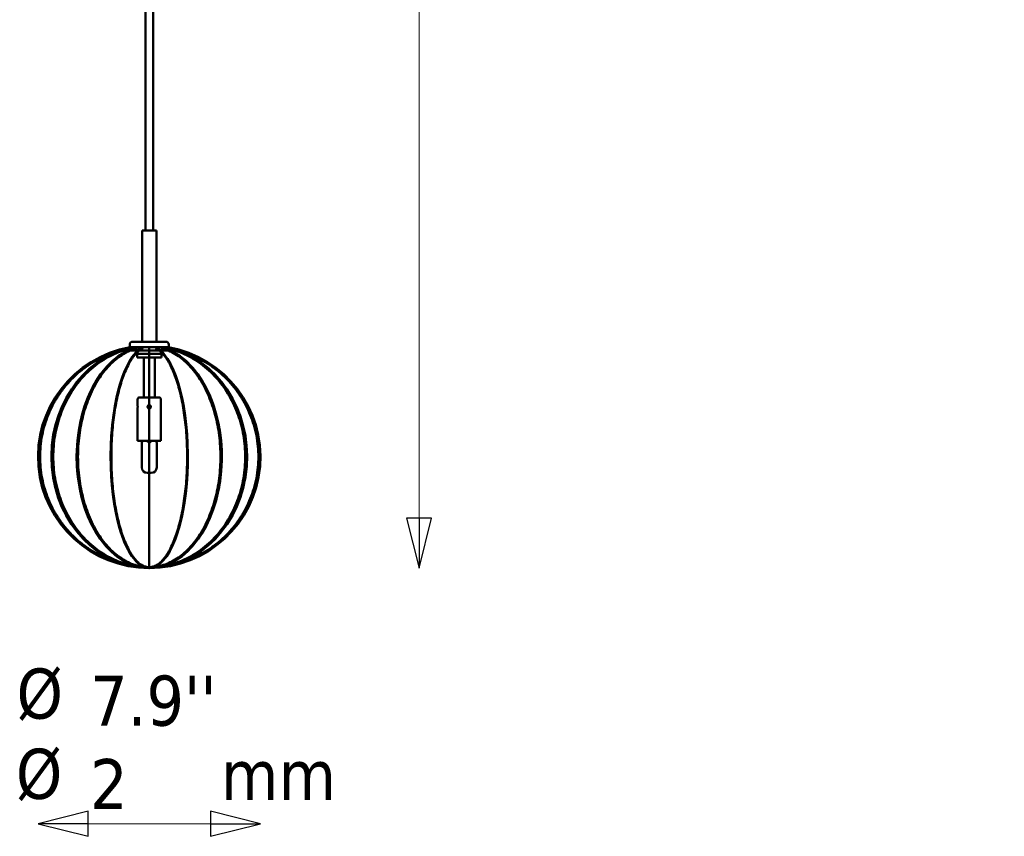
# Model space of a CAD drawing. Header units: millimetres. Extents: x 313 to 4591, y 679 to 5480.
# Tile 13 of 19: x 1557 to 2442, y 3411 to 4146. Entities that reach past the tile are written whole.
import ezdxf

# ---------------------------------------------------------------- set-up
doc = ezdxf.new("R2010")
doc.units = ezdxf.units.MM
doc.header["$LTSCALE"] = 15
for name, color, linetype, lineweight in [('Symbol (ISO)', 7, 'Continuous', 25), ('Widoczne (ISO)', 7, 'Continuous', 50), ('Wymiar (ISO)', 7, 'Continuous', 25)]:
    doc.layers.add(name, color=color, linetype=linetype, lineweight=lineweight)
doc.styles.add('Tekst notatki (ISO)', font='tahoma.ttf')
doc.dimstyles.new('Domyślne (ISO)', dxfattribs={"dimscale": 15, "dimtxt": 3, "dimasz": 3, "dimexe": 3.175, "dimexo": 0, "dimgap": 0.762, "dimtad": 1, "dimdec": 1, "dimlfac": 0.03937, "dimrnd": 1e-08, "dimzin": 0, "dimdsep": 46, "dimtxsty": 'Tekst notatki (ISO)', "dimblk": 'Filled-1', "dimcen": 0.09, "dimdle": 10, "dimclrd": 256, "dimclre": 256, "dimclrt": 256, "dimazin": 2, "dimtfac": 1, "dimtmove": 0, "dimatfit": 3, "dimfxl": 1, "dimtolj": 1, "dimlwd": 15, "dimlwe": 15, "dimarcsym": 0})

# ---------------------------------------------------------------- blocks, each defined once
blk = doc.blocks.new('Filled-1')
at = {"color": 0}
for p, q in [((0, 0), (-1, 0.25)), ((-1, 0.25), (-1, -0.25)), ((-1, 0), (0, 0)), ((-1, -0.25), (0, 0))]:
    blk.add_line(p, q, dxfattribs=at)
at = {"color": 0, "flags": 128}
blk.add_lwpolyline([(-1, -0.25), (0, 0), (-1, 0.25), (-1, -0.25)], dxfattribs=at)
at = {"color": 0}
blk.add_solid([(-1, -0.25), (0, 0), (-1, 0.25), (-1, -0.25)], dxfattribs=at)
blk = doc.blocks.new('*D8')
at = {"layer": 'Defpoints', "color": 0, "transparency": 16777216}
for p in [(1733.02, 5205.62), (1915.61, 5205.62), (1673.02, 3652.42)]:
    blk.add_point(p, dxfattribs=at)
at = {"layer": 'Wymiar (ISO)', "lineweight": 15, "transparency": 16777216}
blk.add_line((1915.61, 3697.42), (1915.61, 5160.62), dxfattribs=at)
at = {"layer": 'Wymiar (ISO)', "lineweight": 15, "transparency": 16777216, "xscale": 45, "yscale": 45, "zscale": 45}
for p, rotation in [((1915.61, 5205.62), 90), ((1915.61, 3652.42), 270)]:
    blk.add_blockref('Filled-1', p, dxfattribs=dict(at, rotation=rotation))
at = {"layer": 'Wymiar (ISO)', "lineweight": 18, "transparency": 16777216, "insert": (1706.37, 4460.02), "char_height": 45, "attachment_point": 1, "rotation": 90, "style": 'Tekst notatki (ISO)'}
blk.add_mtext("\\A1; ''\\fTahoma|b0|i0;{\\H45.0000;\\P}\\fTahoma|b0|i0;{\\H45.0000;14.2'' - 360 mm\\P}\\fTahoma|b0|i0;{\\H45.0000;132.3'' - 3360 mm\\P}", dxfattribs=at)
blk = doc.blocks.new('*D12')
at = {"layer": 'Defpoints', "color": 0, "transparency": 16777216}
for p in [(1573.02, 3752.42), (1773.02, 3752.42), (1773.02, 3422.42)]:
    blk.add_point(p, dxfattribs=at)
at = {"layer": 'Wymiar (ISO)', "lineweight": 15, "transparency": 16777216}
blk.add_line((1618.02, 3422.42), (1728.02, 3422.42), dxfattribs=at)
at = {"layer": 'Wymiar (ISO)', "lineweight": 15, "transparency": 16777216, "xscale": 45, "yscale": 45, "zscale": 45, "rotation": 180}
blk.add_blockref('Filled-1', (1573.02, 3422.42), dxfattribs=at)
at = {"layer": 'Wymiar (ISO)', "lineweight": 15, "transparency": 16777216, "xscale": 45, "yscale": 45, "zscale": 45}
blk.add_blockref('Filled-1', (1773.02, 3422.42), dxfattribs=at)
at = {"layer": 'Wymiar (ISO)', "lineweight": 18, "transparency": 16777216, "insert": (1619.89, 3555.69), "char_height": 45, "attachment_point": 1, "style": 'Tekst notatki (ISO)'}
blk.add_mtext("\\A1;7.9''\\P2", dxfattribs=at)

msp = doc.modelspace()

# ---------------------------------------------------------------- linework, layer by layer
at = {"layer": 'Widoczne (ISO)', "linetype": 'Continuous', "lineweight": 50}
for p, q in [((1669.52, 5155.92), (1669.52, 3955.92)), ((1676.52, 5155.92), (1676.52, 3955.92)), ((1679.52, 3955.92), (1666.52, 3955.92)), ((1666.52, 3955.92), (1666.52, 3855.92)), ((1679.52, 3955.92), (1679.52, 3855.92)), ((1655.52, 3853.42), (1655.52, 3850.92)), ((1655.52, 3850.92), (1690.52, 3850.92)), ((1655.77, 3850.92), (1655.81, 3850.92)), ((1656.52, 3850.92), (1656.52, 3847.92)), ((1657.8, 3850.92), (1657.93, 3850.92)), ((1658.02, 3855.92), (1688.02, 3855.92)), ((1661.68, 3850.92), (1661.87, 3850.92)), ((1666.92, 3850.92), (1667.15, 3850.92)), ((1672.9, 3850.92), (1673.15, 3850.92)), ((1673.02, 3652.42), (1673.02, 3850.92)), ((1678.89, 3850.92), (1679.12, 3850.92)), ((1684.17, 3850.92), (1684.37, 3850.92)), ((1688.11, 3850.92), (1688.24, 3850.92)), ((1689.52, 3850.92), (1689.52, 3847.92)), ((1690.23, 3850.92), (1690.28, 3850.92)), ((1690.52, 3853.42), (1690.52, 3850.92)), ((1656.52, 3847.92), (1689.52, 3847.92)), ((1661.64, 3847.92), (1661.64, 3844.23)), ((1661.64, 3844.23), (1662.02, 3844.23)), ((1661.95, 3843.92), (1661.64, 3844.23)), ((1662.02, 3843.92), (1661.95, 3843.92)), ((1662.02, 3846.14), (1662.02, 3844.92)), ((1662.02, 3844.92), (1684.02, 3844.92)), ((1662.02, 3844.92), (1662.02, 3841.69)), ((1662.52, 3847.92), (1662.52, 3845.15)), ((1662.52, 3847.92), (1683.52, 3847.92)), ((1673.02, 3653.22), (1673.02, 3850.26)), ((1683.52, 3847.92), (1683.52, 3845.15)), ((1684.02, 3844.92), (1684.02, 3846.18)), ((1684.02, 3841.69), (1684.02, 3844.92)), ((1662.02, 3841.69), (1684.02, 3841.69)), ((1668.02, 3841.69), (1668.02, 3805.92)), ((1678.02, 3841.69), (1678.02, 3805.92)), ((1662.52, 3798.92), (1662.52, 3803.92)), ((1664.52, 3805.92), (1681.52, 3805.92)), ((1673.02, 3798.92), (1673.02, 3795.92)), ((1673.02, 3795.92), (1673.02, 3798.92)), ((1683.52, 3798.92), (1683.52, 3803.92)), ((1662.52, 3766.92), (1662.52, 3795.92)), ((1683.52, 3766.92), (1683.52, 3795.92)), ((1662.52, 3766.92), (1683.52, 3766.92)), ((1666.27, 3742.92), (1666.27, 3764.92)), ((1671.02, 3766.92), (1671.02, 3766.88)), ((1675.02, 3766.88), (1675.02, 3766.92)), ((1679.77, 3742.92), (1679.77, 3764.92)), ((1674.77, 3737.92), (1671.27, 3737.92)), ((1673.02, 3737.92), (1673.02, 3652.42)), ((1673.02, 3653.22), (1673.02, 3737.92))]:
    msp.add_line(p, q, dxfattribs=at)
for centre, radius, start, end in [((1673.02, 3752.42), 100, 99.93637, 270), ((1673.02, 3752.42), 100, 99.92398, 270), ((1658.02, 3853.42), 2.5, 90, 180), ((1673.02, 3752.42), 100, 270, 80.06363), ((1673.02, 3752.42), 100, 270, 80.07602), ((1688.02, 3853.42), 2.5, 0, 90), ((1673.02, 3752.42), 99.2, 99.57406, 270), ((1673.02, 3752.42), 99.2, 270, 80.42594), ((1673.02, 3771.99), 75, 81.5662, 81.95215), ((1664.52, 3803.92), 2, 90, 180), ((1681.52, 3803.92), 2, 0, 90), ((1668.27, 3764.92), 2, 90, 180), ((1677.77, 3764.92), 2, 0, 90), ((1671.27, 3742.92), 5, 180, 270), ((1674.77, 3742.92), 5, 270, 0)]:
    msp.add_arc(centre, radius, start, end, dxfattribs=at)
for ratio, start_param, end_param in [(0.879385, 3.314799, 6.283185), (0.652704, 3.314799, 6.283185), (0.347296, 3.314799, 6.283185), (0.879385, 0, 2.968387), (0.652704, 0, 2.968387), (0.347296, 0, 2.968387), (0.879385, 3.330342, 6.283185), (0.652704, 3.39716, 6.283185), (0.347296, 3.475344, 6.283185), (0.879385, 0, 2.952843), (0.652704, 0, 2.886025), (0.347296, 0, 2.834451)]:
    msp.add_ellipse((1673.02, 3752.42), major_axis=(0, -100), ratio=ratio, start_param=start_param, end_param=end_param, dxfattribs=at)
for points in [[(1655.79, 3850.92), (1655.78, 3850.92), (1655.77, 3850.92), (1655.77, 3850.92)], [(1655.81, 3850.92), (1655.8, 3850.92), (1655.79, 3850.92), (1655.79, 3850.92)], [(1657.87, 3850.92), (1657.84, 3850.92), (1657.82, 3850.92), (1657.8, 3850.92)], [(1657.93, 3850.92), (1657.91, 3850.92), (1657.89, 3850.92), (1657.87, 3850.92)], [(1661.77, 3850.92), (1661.74, 3850.92), (1661.71, 3850.92), (1661.68, 3850.92)], [(1661.87, 3850.92), (1661.84, 3850.92), (1661.8, 3850.92), (1661.77, 3850.92)], [(1667.04, 3850.92), (1667, 3850.92), (1666.96, 3850.92), (1666.92, 3850.92)], [(1667.15, 3850.92), (1667.11, 3850.92), (1667.07, 3850.92), (1667.04, 3850.92)], [(1673.02, 3850.92), (1672.98, 3850.92), (1672.94, 3850.92), (1672.9, 3850.92)], [(1673.15, 3850.92), (1673.1, 3850.92), (1673.06, 3850.92), (1673.02, 3850.92)], [(1679.01, 3850.92), (1678.97, 3850.92), (1678.93, 3850.92), (1678.89, 3850.92)], [(1679.12, 3850.92), (1679.08, 3850.92), (1679.05, 3850.92), (1679.01, 3850.92)], [(1684.27, 3850.92), (1684.24, 3850.92), (1684.21, 3850.92), (1684.17, 3850.92)], [(1684.37, 3850.92), (1684.33, 3850.92), (1684.3, 3850.92), (1684.27, 3850.92)], [(1688.18, 3850.92), (1688.16, 3850.92), (1688.13, 3850.92), (1688.11, 3850.92)], [(1688.24, 3850.92), (1688.22, 3850.92), (1688.2, 3850.92), (1688.18, 3850.92)], [(1690.26, 3850.92), (1690.25, 3850.92), (1690.24, 3850.92), (1690.23, 3850.92)], [(1690.28, 3850.92), (1690.27, 3850.92), (1690.26, 3850.92), (1690.26, 3850.92)]]:
    msp.add_open_spline(points, degree=3, dxfattribs=at)
for points, knots in [([(1673.02, 3653.22), (1669.96, 3653.22), (1666.75, 3653.36), (1660.24, 3654), (1656.93, 3654.5), (1650.39, 3655.83), (1647.15, 3656.67), (1640.89, 3658.62), (1637.88, 3659.74), (1632.25, 3662.13), (1629.38, 3663.51), (1623.65, 3666.62), (1620.81, 3668.35), (1615.32, 3672.11), (1612.66, 3674.13), (1607.67, 3678.34), (1605.33, 3680.52), (1601.07, 3684.88), (1598.96, 3687.25), (1594.89, 3692.29), (1592.94, 3694.97), (1589.32, 3700.51), (1587.65, 3703.38), (1584.65, 3709.15), (1583.32, 3712.04), (1581.05, 3717.67), (1579.99, 3720.65), (1578.14, 3726.84), (1577.35, 3730.04), (1576.09, 3736.52), (1575.62, 3739.79), (1575.02, 3746.23), (1574.88, 3749.39), (1574.88, 3752.42), (1574.88, 3755.45), (1575.02, 3758.61), (1575.62, 3765.05), (1576.09, 3768.32), (1577.35, 3774.8), (1578.14, 3778.01), (1579.99, 3784.19), (1581.05, 3787.18), (1583.32, 3792.8), (1584.65, 3795.7), (1587.65, 3801.46), (1589.32, 3804.33), (1592.94, 3809.87), (1594.89, 3812.55), (1598.96, 3817.6), (1601.07, 3819.96), (1605.33, 3824.32), (1607.67, 3826.51), (1612.66, 3830.71), (1615.32, 3832.74), (1620.81, 3836.49), (1623.65, 3838.22), (1629.38, 3841.34), (1632.25, 3842.71), (1637.88, 3845.1), (1640.89, 3846.22), (1647.15, 3848.17), (1650.39, 3849.01), (1654.7, 3849.89), (1655.73, 3850.08), (1656.77, 3850.26)], [-14.725319, -14.725319, -14.725319, -14.725319, -13.792475, -13.792475, -12.85963, -12.85963, -11.926786, -11.926786, -10.993941, -10.993941, -10.068646, -10.068646, -9.143351, -9.143351, -8.218056, -8.218056, -7.292761, -7.292761, -6.37752, -6.37752, -5.462279, -5.462279, -4.547038, -4.547038, -3.631797, -3.631797, -2.723848, -2.723848, -1.815899, -1.815899, -0.907949, -0.907949, 0, 0, 0, 0.907949, 0.907949, 1.815899, 1.815899, 2.723848, 2.723848, 3.631797, 3.631797, 4.547038, 4.547038, 5.462279, 5.462279, 6.37752, 6.37752, 7.292761, 7.292761, 8.218056, 8.218056, 9.143351, 9.143351, 10.068646, 10.068646, 10.993941, 10.993941, 11.926786, 11.926786, 12.85963, 12.85963, 13.154361, 13.154361, 13.154361, 13.154361]), ([(1673.02, 3653.22), (1669.96, 3653.22), (1666.75, 3653.36), (1660.24, 3654), (1656.93, 3654.5), (1650.39, 3655.83), (1647.15, 3656.67), (1640.89, 3658.62), (1637.88, 3659.74), (1632.25, 3662.13), (1629.38, 3663.51), (1623.65, 3666.62), (1620.81, 3668.35), (1615.32, 3672.11), (1612.66, 3674.13), (1607.67, 3678.34), (1605.33, 3680.52), (1601.07, 3684.88), (1598.96, 3687.25), (1594.89, 3692.29), (1592.94, 3694.97), (1589.32, 3700.51), (1587.65, 3703.38), (1584.65, 3709.15), (1583.32, 3712.04), (1581.05, 3717.67), (1579.99, 3720.65), (1578.14, 3726.84), (1577.35, 3730.04), (1576.09, 3736.52), (1575.62, 3739.79), (1575.02, 3746.23), (1574.88, 3749.39), (1574.88, 3752.42), (1574.88, 3755.45), (1575.02, 3758.61), (1575.62, 3765.05), (1576.09, 3768.32), (1577.35, 3774.8), (1578.14, 3778.01), (1579.99, 3784.19), (1581.05, 3787.18), (1583.32, 3792.8), (1584.65, 3795.7), (1587.65, 3801.46), (1589.32, 3804.33), (1592.94, 3809.87), (1594.89, 3812.55), (1598.96, 3817.6), (1601.07, 3819.96), (1605.33, 3824.32), (1607.67, 3826.51), (1612.66, 3830.71), (1615.32, 3832.74), (1620.81, 3836.49), (1623.65, 3838.22), (1629.38, 3841.34), (1632.25, 3842.71), (1637.88, 3845.1), (1640.89, 3846.22), (1647.15, 3848.17), (1650.39, 3849.01), (1654.61, 3849.87), (1655.57, 3850.05), (1656.52, 3850.21)], [-14.725319, -14.725319, -14.725319, -14.725319, -13.792475, -13.792475, -12.85963, -12.85963, -11.926786, -11.926786, -10.993941, -10.993941, -10.068646, -10.068646, -9.143351, -9.143351, -8.218056, -8.218056, -7.292761, -7.292761, -6.37752, -6.37752, -5.462279, -5.462279, -4.547038, -4.547038, -3.631797, -3.631797, -2.723848, -2.723848, -1.815899, -1.815899, -0.907949, -0.907949, 0, 0, 0, 0.907949, 0.907949, 1.815899, 1.815899, 2.723848, 2.723848, 3.631797, 3.631797, 4.547038, 4.547038, 5.462279, 5.462279, 6.37752, 6.37752, 7.292761, 7.292761, 8.218056, 8.218056, 9.143351, 9.143351, 10.068646, 10.068646, 10.993941, 10.993941, 11.926786, 11.926786, 12.85963, 12.85963, 13.130644, 13.130644, 13.130644, 13.130644]), ([(1673.02, 3653.22), (1670.33, 3653.22), (1667.51, 3653.36), (1661.78, 3654), (1658.87, 3654.5), (1653.12, 3655.83), (1650.27, 3656.67), (1644.77, 3658.62), (1642.12, 3659.74), (1637.17, 3662.13), (1634.64, 3663.51), (1629.61, 3666.62), (1627.11, 3668.35), (1622.28, 3672.11), (1619.94, 3674.13), (1615.55, 3678.34), (1613.49, 3680.52), (1609.75, 3684.88), (1607.89, 3687.25), (1604.32, 3692.29), (1602.6, 3694.97), (1599.42, 3700.51), (1597.94, 3703.38), (1595.31, 3709.15), (1594.14, 3712.04), (1592.14, 3717.67), (1591.21, 3720.65), (1589.59, 3726.84), (1588.89, 3730.04), (1587.78, 3736.52), (1587.37, 3739.79), (1586.84, 3746.23), (1586.72, 3749.39), (1586.72, 3752.42), (1586.72, 3755.45), (1586.84, 3758.61), (1587.37, 3765.05), (1587.78, 3768.32), (1588.89, 3774.8), (1589.59, 3778.01), (1591.21, 3784.19), (1592.14, 3787.18), (1594.14, 3792.8), (1595.31, 3795.7), (1597.94, 3801.46), (1599.42, 3804.33), (1602.6, 3809.87), (1604.32, 3812.55), (1607.89, 3817.6), (1609.75, 3819.96), (1613.49, 3824.32), (1615.55, 3826.51), (1619.94, 3830.71), (1622.28, 3832.74), (1627.11, 3836.49), (1629.61, 3838.22), (1634.64, 3841.34), (1637.17, 3842.71), (1642.12, 3845.1), (1644.77, 3846.22), (1650.27, 3848.17), (1653.12, 3849.01), (1656.91, 3849.89), (1657.82, 3850.08), (1658.73, 3850.26)], [-14.725319, -14.725319, -14.725319, -14.725319, -13.792475, -13.792475, -12.85963, -12.85963, -11.926786, -11.926786, -10.993941, -10.993941, -10.068646, -10.068646, -9.143351, -9.143351, -8.218056, -8.218056, -7.292761, -7.292761, -6.37752, -6.37752, -5.462279, -5.462279, -4.547038, -4.547038, -3.631797, -3.631797, -2.723848, -2.723848, -1.815899, -1.815899, -0.907949, -0.907949, 0, 0, 0, 0.907949, 0.907949, 1.815899, 1.815899, 2.723848, 2.723848, 3.631797, 3.631797, 4.547038, 4.547038, 5.462279, 5.462279, 6.37752, 6.37752, 7.292761, 7.292761, 8.218056, 8.218056, 9.143351, 9.143351, 10.068646, 10.068646, 10.993941, 10.993941, 11.926786, 11.926786, 12.85963, 12.85963, 13.154361, 13.154361, 13.154361, 13.154361]), ([(1673.02, 3653.22), (1670.33, 3653.22), (1667.51, 3653.36), (1661.78, 3654), (1658.87, 3654.5), (1653.12, 3655.83), (1650.27, 3656.67), (1644.77, 3658.62), (1642.12, 3659.74), (1637.17, 3662.13), (1634.64, 3663.51), (1629.61, 3666.62), (1627.11, 3668.35), (1622.28, 3672.11), (1619.94, 3674.13), (1615.55, 3678.34), (1613.49, 3680.52), (1609.75, 3684.88), (1607.89, 3687.25), (1604.32, 3692.29), (1602.6, 3694.97), (1599.42, 3700.51), (1597.94, 3703.38), (1595.31, 3709.15), (1594.14, 3712.04), (1592.14, 3717.67), (1591.21, 3720.65), (1589.59, 3726.84), (1588.89, 3730.04), (1587.78, 3736.52), (1587.37, 3739.79), (1586.84, 3746.23), (1586.72, 3749.39), (1586.72, 3752.42), (1586.72, 3755.45), (1586.84, 3758.61), (1587.37, 3765.05), (1587.78, 3768.32), (1588.89, 3774.8), (1589.59, 3778.01), (1591.21, 3784.19), (1592.14, 3787.18), (1594.14, 3792.8), (1595.31, 3795.7), (1597.94, 3801.46), (1599.42, 3804.33), (1602.6, 3809.87), (1604.32, 3812.55), (1607.89, 3817.6), (1609.75, 3819.96), (1613.49, 3824.32), (1615.55, 3826.51), (1619.94, 3830.71), (1622.28, 3832.74), (1627.11, 3836.49), (1629.61, 3838.22), (1634.64, 3841.34), (1637.17, 3842.71), (1642.12, 3845.1), (1644.77, 3846.22), (1650.27, 3848.17), (1653.12, 3849.01), (1656.17, 3849.72), (1656.35, 3849.76), (1656.52, 3849.8)], [-14.725319, -14.725319, -14.725319, -14.725319, -13.792475, -13.792475, -12.85963, -12.85963, -11.926786, -11.926786, -10.993941, -10.993941, -10.068646, -10.068646, -9.143351, -9.143351, -8.218056, -8.218056, -7.292761, -7.292761, -6.37752, -6.37752, -5.462279, -5.462279, -4.547038, -4.547038, -3.631797, -3.631797, -2.723848, -2.723848, -1.815899, -1.815899, -0.907949, -0.907949, 0, 0, 0, 0.907949, 0.907949, 1.815899, 1.815899, 2.723848, 2.723848, 3.631797, 3.631797, 4.547038, 4.547038, 5.462279, 5.462279, 6.37752, 6.37752, 7.292761, 7.292761, 8.218056, 8.218056, 9.143351, 9.143351, 10.068646, 10.068646, 10.993941, 10.993941, 11.926786, 11.926786, 12.85963, 12.85963, 12.916268, 12.916268, 12.916268, 12.916268]), ([(1673.02, 3653.22), (1671.02, 3653.22), (1668.93, 3653.36), (1664.68, 3654), (1662.52, 3654.5), (1658.25, 3655.83), (1656.13, 3656.67), (1652.05, 3658.62), (1650.09, 3659.74), (1646.41, 3662.13), (1644.53, 3663.51), (1640.8, 3666.62), (1638.94, 3668.35), (1635.36, 3672.11), (1633.62, 3674.13), (1630.37, 3678.34), (1628.84, 3680.52), (1626.06, 3684.88), (1624.68, 3687.25), (1622.03, 3692.29), (1620.75, 3694.97), (1618.39, 3700.51), (1617.3, 3703.38), (1615.34, 3709.15), (1614.48, 3712.04), (1612.99, 3717.67), (1612.3, 3720.65), (1611.09, 3726.84), (1610.58, 3730.04), (1609.76, 3736.52), (1609.45, 3739.79), (1609.05, 3746.23), (1608.96, 3749.39), (1608.96, 3752.42), (1608.96, 3755.45), (1609.05, 3758.61), (1609.45, 3765.05), (1609.76, 3768.32), (1610.58, 3774.8), (1611.09, 3778.01), (1612.3, 3784.19), (1612.99, 3787.18), (1614.48, 3792.8), (1615.34, 3795.7), (1617.3, 3801.46), (1618.39, 3804.33), (1620.75, 3809.87), (1622.03, 3812.55), (1624.68, 3817.6), (1626.06, 3819.96), (1628.84, 3824.32), (1630.37, 3826.51), (1633.62, 3830.71), (1635.36, 3832.74), (1638.94, 3836.49), (1640.8, 3838.22), (1644.53, 3841.34), (1646.41, 3842.71), (1650.09, 3845.1), (1652.05, 3846.22), (1656.13, 3848.17), (1658.25, 3849.01), (1661.06, 3849.89), (1661.74, 3850.08), (1662.41, 3850.26)], [-14.725319, -14.725319, -14.725319, -14.725319, -13.792475, -13.792475, -12.85963, -12.85963, -11.926786, -11.926786, -10.993941, -10.993941, -10.068646, -10.068646, -9.143351, -9.143351, -8.218056, -8.218056, -7.292761, -7.292761, -6.37752, -6.37752, -5.462279, -5.462279, -4.547038, -4.547038, -3.631797, -3.631797, -2.723848, -2.723848, -1.815899, -1.815899, -0.907949, -0.907949, 0, 0, 0, 0.907949, 0.907949, 1.815899, 1.815899, 2.723848, 2.723848, 3.631797, 3.631797, 4.547038, 4.547038, 5.462279, 5.462279, 6.37752, 6.37752, 7.292761, 7.292761, 8.218056, 8.218056, 9.143351, 9.143351, 10.068646, 10.068646, 10.993941, 10.993941, 11.926786, 11.926786, 12.85963, 12.85963, 13.154361, 13.154361, 13.154361, 13.154361]), ([(1673.02, 3653.22), (1671.02, 3653.22), (1668.93, 3653.36), (1664.68, 3654), (1662.52, 3654.5), (1658.25, 3655.83), (1656.13, 3656.67), (1652.05, 3658.62), (1650.09, 3659.74), (1646.41, 3662.13), (1644.53, 3663.51), (1640.8, 3666.62), (1638.94, 3668.35), (1635.36, 3672.11), (1633.62, 3674.13), (1630.37, 3678.34), (1628.84, 3680.52), (1626.06, 3684.88), (1624.68, 3687.25), (1622.03, 3692.29), (1620.75, 3694.97), (1618.39, 3700.51), (1617.3, 3703.38), (1615.34, 3709.15), (1614.48, 3712.04), (1612.99, 3717.67), (1612.3, 3720.65), (1611.09, 3726.84), (1610.58, 3730.04), (1609.76, 3736.52), (1609.45, 3739.79), (1609.05, 3746.23), (1608.96, 3749.39), (1608.96, 3752.42), (1608.96, 3755.45), (1609.05, 3758.61), (1609.45, 3765.05), (1609.76, 3768.32), (1610.58, 3774.8), (1611.09, 3778.01), (1612.3, 3784.19), (1612.99, 3787.18), (1614.48, 3792.8), (1615.34, 3795.7), (1617.3, 3801.46), (1618.39, 3804.33), (1620.75, 3809.87), (1622.03, 3812.55), (1624.68, 3817.6), (1626.06, 3819.96), (1628.84, 3824.32), (1630.37, 3826.51), (1633.62, 3830.71), (1635.36, 3832.74), (1638.94, 3836.49), (1640.8, 3838.22), (1644.53, 3841.34), (1646.41, 3842.71), (1650.09, 3845.1), (1652.05, 3846.22), (1654.89, 3847.58), (1655.7, 3847.94), (1656.52, 3848.28)], [-14.725319, -14.725319, -14.725319, -14.725319, -13.792475, -13.792475, -12.85963, -12.85963, -11.926786, -11.926786, -10.993941, -10.993941, -10.068646, -10.068646, -9.143351, -9.143351, -8.218056, -8.218056, -7.292761, -7.292761, -6.37752, -6.37752, -5.462279, -5.462279, -4.547038, -4.547038, -3.631797, -3.631797, -2.723848, -2.723848, -1.815899, -1.815899, -0.907949, -0.907949, 0, 0, 0, 0.907949, 0.907949, 1.815899, 1.815899, 2.723848, 2.723848, 3.631797, 3.631797, 4.547038, 4.547038, 5.462279, 5.462279, 6.37752, 6.37752, 7.292761, 7.292761, 8.218056, 8.218056, 9.143351, 9.143351, 10.068646, 10.068646, 10.993941, 10.993941, 11.926786, 11.926786, 12.292119, 12.292119, 12.292119, 12.292119]), ([(1673.02, 3653.22), (1671.96, 3653.22), (1670.84, 3653.36), (1668.58, 3654), (1667.43, 3654.5), (1665.16, 3655.83), (1664.04, 3656.67), (1661.86, 3658.62), (1660.82, 3659.74), (1658.86, 3662.13), (1657.86, 3663.51), (1655.88, 3666.62), (1654.89, 3668.35), (1652.98, 3672.11), (1652.06, 3674.13), (1650.32, 3678.34), (1649.51, 3680.52), (1648.03, 3684.88), (1647.3, 3687.25), (1645.89, 3692.29), (1645.21, 3694.97), (1643.95, 3700.51), (1643.37, 3703.38), (1642.33, 3709.15), (1641.87, 3712.04), (1641.08, 3717.67), (1640.71, 3720.65), (1640.07, 3726.84), (1639.8, 3730.04), (1639.36, 3736.52), (1639.2, 3739.79), (1638.98, 3746.23), (1638.94, 3749.39), (1638.94, 3752.42), (1638.94, 3755.45), (1638.98, 3758.61), (1639.2, 3765.05), (1639.36, 3768.32), (1639.8, 3774.8), (1640.07, 3778.01), (1640.71, 3784.19), (1641.08, 3787.18), (1641.87, 3792.8), (1642.33, 3795.7), (1643.37, 3801.46), (1643.95, 3804.33), (1645.21, 3809.87), (1645.89, 3812.55), (1647.3, 3817.6), (1648.03, 3819.96), (1649.51, 3824.32), (1650.32, 3826.51), (1652.06, 3830.71), (1652.98, 3832.74), (1654.89, 3836.49), (1655.88, 3838.22), (1657.86, 3841.34), (1658.86, 3842.71), (1660.82, 3845.1), (1661.86, 3846.22), (1664.04, 3848.17), (1665.16, 3849.01), (1666.66, 3849.89), (1667.02, 3850.08), (1667.38, 3850.26)], [-14.725319, -14.725319, -14.725319, -14.725319, -13.792475, -13.792475, -12.85963, -12.85963, -11.926786, -11.926786, -10.993941, -10.993941, -10.068646, -10.068646, -9.143351, -9.143351, -8.218056, -8.218056, -7.292761, -7.292761, -6.37752, -6.37752, -5.462279, -5.462279, -4.547038, -4.547038, -3.631797, -3.631797, -2.723848, -2.723848, -1.815899, -1.815899, -0.907949, -0.907949, 0, 0, 0, 0.907949, 0.907949, 1.815899, 1.815899, 2.723848, 2.723848, 3.631797, 3.631797, 4.547038, 4.547038, 5.462279, 5.462279, 6.37752, 6.37752, 7.292761, 7.292761, 8.218056, 8.218056, 9.143351, 9.143351, 10.068646, 10.068646, 10.993941, 10.993941, 11.926786, 11.926786, 12.85963, 12.85963, 13.154361, 13.154361, 13.154361, 13.154361]), ([(1673.02, 3653.22), (1671.96, 3653.22), (1670.84, 3653.36), (1668.58, 3654), (1667.43, 3654.5), (1665.16, 3655.83), (1664.04, 3656.67), (1661.86, 3658.62), (1660.82, 3659.74), (1658.86, 3662.13), (1657.86, 3663.51), (1655.88, 3666.62), (1654.89, 3668.35), (1652.98, 3672.11), (1652.06, 3674.13), (1650.32, 3678.34), (1649.51, 3680.52), (1648.03, 3684.88), (1647.3, 3687.25), (1645.89, 3692.29), (1645.21, 3694.97), (1643.95, 3700.51), (1643.37, 3703.38), (1642.33, 3709.15), (1641.87, 3712.04), (1641.08, 3717.67), (1640.71, 3720.65), (1640.07, 3726.84), (1639.8, 3730.04), (1639.36, 3736.52), (1639.2, 3739.79), (1638.98, 3746.23), (1638.94, 3749.39), (1638.94, 3752.42), (1638.94, 3755.45), (1638.98, 3758.61), (1639.2, 3765.05), (1639.36, 3768.32), (1639.8, 3774.8), (1640.07, 3778.01), (1640.71, 3784.19), (1641.08, 3787.18), (1641.87, 3792.8), (1642.33, 3795.7), (1643.37, 3801.46), (1643.95, 3804.33), (1645.21, 3809.87), (1645.89, 3812.55), (1647.3, 3817.6), (1648.03, 3819.96), (1649.51, 3824.32), (1650.32, 3826.51), (1652.06, 3830.71), (1652.98, 3832.74), (1654.89, 3836.49), (1655.88, 3838.22), (1657.86, 3841.34), (1658.86, 3842.71), (1660.42, 3844.61), (1661.02, 3845.29), (1661.64, 3845.94)], [-14.725319, -14.725319, -14.725319, -14.725319, -13.792475, -13.792475, -12.85963, -12.85963, -11.926786, -11.926786, -10.993941, -10.993941, -10.068646, -10.068646, -9.143351, -9.143351, -8.218056, -8.218056, -7.292761, -7.292761, -6.37752, -6.37752, -5.462279, -5.462279, -4.547038, -4.547038, -3.631797, -3.631797, -2.723848, -2.723848, -1.815899, -1.815899, -0.907949, -0.907949, 0, 0, 0, 0.907949, 0.907949, 1.815899, 1.815899, 2.723848, 2.723848, 3.631797, 3.631797, 4.547038, 4.547038, 5.462279, 5.462279, 6.37752, 6.37752, 7.292761, 7.292761, 8.218056, 8.218056, 9.143351, 9.143351, 10.068646, 10.068646, 10.993941, 10.993941, 11.546815, 11.546815, 11.546815, 11.546815]), ([(1673.02, 3653.22), (1674.08, 3653.22), (1675.2, 3653.36), (1677.46, 3654), (1678.61, 3654.5), (1680.88, 3655.83), (1682.01, 3656.67), (1684.18, 3658.62), (1685.22, 3659.74), (1687.18, 3662.13), (1688.18, 3663.51), (1690.17, 3666.62), (1691.15, 3668.35), (1693.06, 3672.11), (1693.98, 3674.13), (1695.72, 3678.34), (1696.53, 3680.52), (1698.01, 3684.88), (1698.74, 3687.25), (1700.15, 3692.29), (1700.83, 3694.97), (1702.09, 3700.51), (1702.67, 3703.38), (1703.71, 3709.15), (1704.17, 3712.04), (1704.96, 3717.67), (1705.33, 3720.65), (1705.97, 3726.84), (1706.25, 3730.04), (1706.68, 3736.52), (1706.85, 3739.79), (1707.06, 3746.23), (1707.11, 3749.39), (1707.11, 3752.42), (1707.11, 3755.45), (1707.06, 3758.61), (1706.85, 3765.05), (1706.68, 3768.32), (1706.25, 3774.8), (1705.97, 3778.01), (1705.33, 3784.19), (1704.96, 3787.18), (1704.17, 3792.8), (1703.71, 3795.7), (1702.67, 3801.46), (1702.09, 3804.33), (1700.83, 3809.87), (1700.15, 3812.55), (1698.74, 3817.6), (1698.01, 3819.96), (1696.53, 3824.32), (1695.72, 3826.51), (1693.98, 3830.71), (1693.06, 3832.74), (1691.15, 3836.49), (1690.17, 3838.22), (1688.18, 3841.34), (1687.18, 3842.71), (1685.22, 3845.1), (1684.18, 3846.22), (1682.01, 3848.17), (1680.88, 3849.01), (1679.39, 3849.89), (1679.02, 3850.08), (1678.66, 3850.26)], [-14.725319, -14.725319, -14.725319, -14.725319, -13.792475, -13.792475, -12.85963, -12.85963, -11.926786, -11.926786, -10.993941, -10.993941, -10.068646, -10.068646, -9.143351, -9.143351, -8.218056, -8.218056, -7.292761, -7.292761, -6.37752, -6.37752, -5.462279, -5.462279, -4.547038, -4.547038, -3.631797, -3.631797, -2.723848, -2.723848, -1.815899, -1.815899, -0.907949, -0.907949, 0, 0, 0, 0.907949, 0.907949, 1.815899, 1.815899, 2.723848, 2.723848, 3.631797, 3.631797, 4.547038, 4.547038, 5.462279, 5.462279, 6.37752, 6.37752, 7.292761, 7.292761, 8.218056, 8.218056, 9.143351, 9.143351, 10.068646, 10.068646, 10.993941, 10.993941, 11.926786, 11.926786, 12.85963, 12.85963, 13.154361, 13.154361, 13.154361, 13.154361]), ([(1673.02, 3653.22), (1675.02, 3653.22), (1677.11, 3653.36), (1681.36, 3654), (1683.52, 3654.5), (1687.79, 3655.83), (1689.91, 3656.67), (1693.99, 3658.62), (1695.96, 3659.74), (1699.63, 3662.13), (1701.51, 3663.51), (1705.24, 3666.62), (1707.1, 3668.35), (1710.69, 3672.11), (1712.42, 3674.13), (1715.68, 3678.34), (1717.2, 3680.52), (1719.98, 3684.88), (1721.36, 3687.25), (1724.01, 3692.29), (1725.29, 3694.97), (1727.65, 3700.51), (1728.74, 3703.38), (1730.7, 3709.15), (1731.57, 3712.04), (1733.05, 3717.67), (1733.74, 3720.65), (1734.95, 3726.84), (1735.46, 3730.04), (1736.29, 3736.52), (1736.59, 3739.79), (1736.99, 3746.23), (1737.08, 3749.39), (1737.08, 3752.42), (1737.08, 3755.45), (1736.99, 3758.61), (1736.59, 3765.05), (1736.29, 3768.32), (1735.46, 3774.8), (1734.95, 3778.01), (1733.74, 3784.19), (1733.05, 3787.18), (1731.57, 3792.8), (1730.7, 3795.7), (1728.74, 3801.46), (1727.65, 3804.33), (1725.29, 3809.87), (1724.01, 3812.55), (1721.36, 3817.6), (1719.98, 3819.96), (1717.2, 3824.32), (1715.68, 3826.51), (1712.42, 3830.71), (1710.69, 3832.74), (1707.1, 3836.49), (1705.24, 3838.22), (1701.51, 3841.34), (1699.63, 3842.71), (1695.96, 3845.1), (1693.99, 3846.22), (1689.91, 3848.17), (1687.79, 3849.01), (1684.98, 3849.89), (1684.3, 3850.08), (1683.63, 3850.26)], [-14.725319, -14.725319, -14.725319, -14.725319, -13.792475, -13.792475, -12.85963, -12.85963, -11.926786, -11.926786, -10.993941, -10.993941, -10.068646, -10.068646, -9.143351, -9.143351, -8.218056, -8.218056, -7.292761, -7.292761, -6.37752, -6.37752, -5.462279, -5.462279, -4.547038, -4.547038, -3.631797, -3.631797, -2.723848, -2.723848, -1.815899, -1.815899, -0.907949, -0.907949, 0, 0, 0, 0.907949, 0.907949, 1.815899, 1.815899, 2.723848, 2.723848, 3.631797, 3.631797, 4.547038, 4.547038, 5.462279, 5.462279, 6.37752, 6.37752, 7.292761, 7.292761, 8.218056, 8.218056, 9.143351, 9.143351, 10.068646, 10.068646, 10.993941, 10.993941, 11.926786, 11.926786, 12.85963, 12.85963, 13.154361, 13.154361, 13.154361, 13.154361]), ([(1673.02, 3653.22), (1675.71, 3653.22), (1678.53, 3653.36), (1684.26, 3654), (1687.17, 3654.5), (1692.92, 3655.83), (1695.77, 3656.67), (1701.27, 3658.62), (1703.92, 3659.74), (1708.87, 3662.13), (1711.4, 3663.51), (1716.43, 3666.62), (1718.93, 3668.35), (1723.77, 3672.11), (1726.1, 3674.13), (1730.49, 3678.34), (1732.55, 3680.52), (1736.29, 3684.88), (1738.15, 3687.25), (1741.72, 3692.29), (1743.44, 3694.97), (1746.63, 3700.51), (1748.1, 3703.38), (1750.73, 3709.15), (1751.9, 3712.04), (1753.9, 3717.67), (1754.83, 3720.65), (1756.45, 3726.84), (1757.15, 3730.04), (1758.26, 3736.52), (1758.67, 3739.79), (1759.2, 3746.23), (1759.33, 3749.39), (1759.33, 3752.42), (1759.33, 3755.45), (1759.2, 3758.61), (1758.67, 3765.05), (1758.26, 3768.32), (1757.15, 3774.8), (1756.45, 3778.01), (1754.83, 3784.19), (1753.9, 3787.18), (1751.9, 3792.8), (1750.73, 3795.7), (1748.1, 3801.46), (1746.63, 3804.33), (1743.44, 3809.87), (1741.72, 3812.55), (1738.15, 3817.6), (1736.29, 3819.96), (1732.55, 3824.32), (1730.49, 3826.51), (1726.1, 3830.71), (1723.77, 3832.74), (1718.93, 3836.49), (1716.43, 3838.22), (1711.4, 3841.34), (1708.87, 3842.71), (1703.92, 3845.1), (1701.27, 3846.22), (1695.77, 3848.17), (1692.92, 3849.01), (1689.14, 3849.89), (1688.22, 3850.08), (1687.31, 3850.26)], [-14.725319, -14.725319, -14.725319, -14.725319, -13.792475, -13.792475, -12.85963, -12.85963, -11.926786, -11.926786, -10.993941, -10.993941, -10.068646, -10.068646, -9.143351, -9.143351, -8.218056, -8.218056, -7.292761, -7.292761, -6.37752, -6.37752, -5.462279, -5.462279, -4.547038, -4.547038, -3.631797, -3.631797, -2.723848, -2.723848, -1.815899, -1.815899, -0.907949, -0.907949, 0, 0, 0, 0.907949, 0.907949, 1.815899, 1.815899, 2.723848, 2.723848, 3.631797, 3.631797, 4.547038, 4.547038, 5.462279, 5.462279, 6.37752, 6.37752, 7.292761, 7.292761, 8.218056, 8.218056, 9.143351, 9.143351, 10.068646, 10.068646, 10.993941, 10.993941, 11.926786, 11.926786, 12.85963, 12.85963, 13.154361, 13.154361, 13.154361, 13.154361]), ([(1673.02, 3653.22), (1676.08, 3653.22), (1679.29, 3653.36), (1685.8, 3654), (1689.11, 3654.5), (1695.65, 3655.83), (1698.89, 3656.67), (1705.15, 3658.62), (1708.16, 3659.74), (1713.79, 3662.13), (1716.67, 3663.51), (1722.39, 3666.62), (1725.23, 3668.35), (1730.73, 3672.11), (1733.38, 3674.13), (1738.37, 3678.34), (1740.71, 3680.52), (1744.97, 3684.88), (1747.08, 3687.25), (1751.15, 3692.29), (1753.1, 3694.97), (1756.72, 3700.51), (1758.39, 3703.38), (1761.39, 3709.15), (1762.72, 3712.04), (1764.99, 3717.67), (1766.05, 3720.65), (1767.9, 3726.84), (1768.69, 3730.04), (1769.95, 3736.52), (1770.42, 3739.79), (1771.02, 3746.23), (1771.16, 3749.39), (1771.16, 3752.42), (1771.16, 3755.45), (1771.02, 3758.61), (1770.42, 3765.05), (1769.95, 3768.32), (1768.69, 3774.8), (1767.9, 3778.01), (1766.05, 3784.19), (1764.99, 3787.18), (1762.72, 3792.8), (1761.39, 3795.7), (1758.39, 3801.46), (1756.72, 3804.33), (1753.1, 3809.87), (1751.15, 3812.55), (1747.08, 3817.6), (1744.97, 3819.96), (1740.71, 3824.32), (1738.37, 3826.51), (1733.38, 3830.71), (1730.73, 3832.74), (1725.23, 3836.49), (1722.39, 3838.22), (1716.67, 3841.34), (1713.79, 3842.71), (1708.16, 3845.1), (1705.15, 3846.22), (1698.89, 3848.17), (1695.65, 3849.01), (1691.35, 3849.89), (1690.31, 3850.08), (1689.27, 3850.26)], [-14.725319, -14.725319, -14.725319, -14.725319, -13.792475, -13.792475, -12.85963, -12.85963, -11.926786, -11.926786, -10.993941, -10.993941, -10.068646, -10.068646, -9.143351, -9.143351, -8.218056, -8.218056, -7.292761, -7.292761, -6.37752, -6.37752, -5.462279, -5.462279, -4.547038, -4.547038, -3.631797, -3.631797, -2.723848, -2.723848, -1.815899, -1.815899, -0.907949, -0.907949, 0, 0, 0, 0.907949, 0.907949, 1.815899, 1.815899, 2.723848, 2.723848, 3.631797, 3.631797, 4.547038, 4.547038, 5.462279, 5.462279, 6.37752, 6.37752, 7.292761, 7.292761, 8.218056, 8.218056, 9.143351, 9.143351, 10.068646, 10.068646, 10.993941, 10.993941, 11.926786, 11.926786, 12.85963, 12.85963, 13.154361, 13.154361, 13.154361, 13.154361]), ([(1689.52, 3850.21), (1690.48, 3850.05), (1691.43, 3849.87), (1695.65, 3849.01), (1698.89, 3848.17), (1705.15, 3846.22), (1708.16, 3845.1), (1713.79, 3842.71), (1716.67, 3841.34), (1722.39, 3838.22), (1725.23, 3836.49), (1730.73, 3832.74), (1733.38, 3830.71), (1738.37, 3826.51), (1740.71, 3824.32), (1744.97, 3819.96), (1747.08, 3817.6), (1751.15, 3812.55), (1753.1, 3809.87), (1756.72, 3804.33), (1758.39, 3801.46), (1761.39, 3795.7), (1762.72, 3792.8), (1764.99, 3787.18), (1766.05, 3784.19), (1767.9, 3778.01), (1768.69, 3774.8), (1769.95, 3768.32), (1770.42, 3765.05), (1771.02, 3758.61), (1771.16, 3755.45), (1771.16, 3749.39), (1771.02, 3746.23), (1770.42, 3739.79), (1769.95, 3736.52), (1768.69, 3730.04), (1767.9, 3726.84), (1766.05, 3720.65), (1764.99, 3717.67), (1762.72, 3712.04), (1761.39, 3709.15), (1758.39, 3703.38), (1756.72, 3700.51), (1753.1, 3694.97), (1751.15, 3692.29), (1747.08, 3687.25), (1744.97, 3684.88), (1740.71, 3680.52), (1738.37, 3678.34), (1733.38, 3674.13), (1730.73, 3672.11), (1725.23, 3668.35), (1722.39, 3666.62), (1716.67, 3663.51), (1713.79, 3662.13), (1708.16, 3659.74), (1705.15, 3658.62), (1698.89, 3656.67), (1695.65, 3655.83), (1689.11, 3654.5), (1685.8, 3654), (1679.29, 3653.36), (1676.08, 3653.22), (1673.02, 3653.22)], [16.319995, 16.319995, 16.319995, 16.319995, 16.591008, 16.591008, 17.523853, 17.523853, 18.456697, 18.456697, 19.381993, 19.381993, 20.307288, 20.307288, 21.232583, 21.232583, 22.157878, 22.157878, 23.073119, 23.073119, 23.98836, 23.98836, 24.903601, 24.903601, 25.818842, 25.818842, 26.726791, 26.726791, 27.63474, 27.63474, 28.54269, 28.54269, 29.450639, 29.450639, 30.358588, 30.358588, 31.266537, 31.266537, 32.174487, 32.174487, 33.082436, 33.082436, 33.997677, 33.997677, 34.912918, 34.912918, 35.828159, 35.828159, 36.743399, 36.743399, 37.668695, 37.668695, 38.59399, 38.59399, 39.519285, 39.519285, 40.44458, 40.44458, 41.377425, 41.377425, 42.310269, 42.310269, 43.243114, 43.243114, 44.175958, 44.175958, 44.175958, 44.175958]), ([(1673.02, 3653.22), (1675.71, 3653.22), (1678.53, 3653.36), (1684.26, 3654), (1687.17, 3654.5), (1692.92, 3655.83), (1695.77, 3656.67), (1701.27, 3658.62), (1703.92, 3659.74), (1708.87, 3662.13), (1711.4, 3663.51), (1716.43, 3666.62), (1718.93, 3668.35), (1723.77, 3672.11), (1726.1, 3674.13), (1730.49, 3678.34), (1732.55, 3680.52), (1736.29, 3684.88), (1738.15, 3687.25), (1741.72, 3692.29), (1743.44, 3694.97), (1746.63, 3700.51), (1748.1, 3703.38), (1750.73, 3709.15), (1751.9, 3712.04), (1753.9, 3717.67), (1754.83, 3720.65), (1756.45, 3726.84), (1757.15, 3730.04), (1758.26, 3736.52), (1758.67, 3739.79), (1759.2, 3746.23), (1759.33, 3749.39), (1759.33, 3752.42), (1759.33, 3755.45), (1759.2, 3758.61), (1758.67, 3765.05), (1758.26, 3768.32), (1757.15, 3774.8), (1756.45, 3778.01), (1754.83, 3784.19), (1753.9, 3787.18), (1751.9, 3792.8), (1750.73, 3795.7), (1748.1, 3801.46), (1746.63, 3804.33), (1743.44, 3809.87), (1741.72, 3812.55), (1738.15, 3817.6), (1736.29, 3819.96), (1732.55, 3824.32), (1730.49, 3826.51), (1726.1, 3830.71), (1723.77, 3832.74), (1718.93, 3836.49), (1716.43, 3838.22), (1711.4, 3841.34), (1708.87, 3842.71), (1703.92, 3845.1), (1701.27, 3846.22), (1695.77, 3848.17), (1692.92, 3849.01), (1689.87, 3849.72), (1689.7, 3849.76), (1689.52, 3849.8)], [-14.725319, -14.725319, -14.725319, -14.725319, -13.792475, -13.792475, -12.85963, -12.85963, -11.926786, -11.926786, -10.993941, -10.993941, -10.068646, -10.068646, -9.143351, -9.143351, -8.218056, -8.218056, -7.292761, -7.292761, -6.37752, -6.37752, -5.462279, -5.462279, -4.547038, -4.547038, -3.631797, -3.631797, -2.723848, -2.723848, -1.815899, -1.815899, -0.907949, -0.907949, 0, 0, 0, 0.907949, 0.907949, 1.815899, 1.815899, 2.723848, 2.723848, 3.631797, 3.631797, 4.547038, 4.547038, 5.462279, 5.462279, 6.37752, 6.37752, 7.292761, 7.292761, 8.218056, 8.218056, 9.143351, 9.143351, 10.068646, 10.068646, 10.993941, 10.993941, 11.926786, 11.926786, 12.85963, 12.85963, 12.916268, 12.916268, 12.916268, 12.916268]), ([(1673.02, 3653.22), (1675.02, 3653.22), (1677.11, 3653.36), (1681.36, 3654), (1683.52, 3654.5), (1687.79, 3655.83), (1689.91, 3656.67), (1693.99, 3658.62), (1695.96, 3659.74), (1699.63, 3662.13), (1701.51, 3663.51), (1705.24, 3666.62), (1707.1, 3668.35), (1710.69, 3672.11), (1712.42, 3674.13), (1715.68, 3678.34), (1717.2, 3680.52), (1719.98, 3684.88), (1721.36, 3687.25), (1724.01, 3692.29), (1725.29, 3694.97), (1727.65, 3700.51), (1728.74, 3703.38), (1730.7, 3709.15), (1731.57, 3712.04), (1733.05, 3717.67), (1733.74, 3720.65), (1734.95, 3726.84), (1735.46, 3730.04), (1736.29, 3736.52), (1736.59, 3739.79), (1736.99, 3746.23), (1737.08, 3749.39), (1737.08, 3752.42), (1737.08, 3755.45), (1736.99, 3758.61), (1736.59, 3765.05), (1736.29, 3768.32), (1735.46, 3774.8), (1734.95, 3778.01), (1733.74, 3784.19), (1733.05, 3787.18), (1731.57, 3792.8), (1730.7, 3795.7), (1728.74, 3801.46), (1727.65, 3804.33), (1725.29, 3809.87), (1724.01, 3812.55), (1721.36, 3817.6), (1719.98, 3819.96), (1717.2, 3824.32), (1715.68, 3826.51), (1712.42, 3830.71), (1710.69, 3832.74), (1707.1, 3836.49), (1705.24, 3838.22), (1701.51, 3841.34), (1699.63, 3842.71), (1695.96, 3845.1), (1693.99, 3846.22), (1691.15, 3847.58), (1690.34, 3847.94), (1689.52, 3848.28)], [-14.725319, -14.725319, -14.725319, -14.725319, -13.792475, -13.792475, -12.85963, -12.85963, -11.926786, -11.926786, -10.993941, -10.993941, -10.068646, -10.068646, -9.143351, -9.143351, -8.218056, -8.218056, -7.292761, -7.292761, -6.37752, -6.37752, -5.462279, -5.462279, -4.547038, -4.547038, -3.631797, -3.631797, -2.723848, -2.723848, -1.815899, -1.815899, -0.907949, -0.907949, 0, 0, 0, 0.907949, 0.907949, 1.815899, 1.815899, 2.723848, 2.723848, 3.631797, 3.631797, 4.547038, 4.547038, 5.462279, 5.462279, 6.37752, 6.37752, 7.292761, 7.292761, 8.218056, 8.218056, 9.143351, 9.143351, 10.068646, 10.068646, 10.993941, 10.993941, 11.926786, 11.926786, 12.292119, 12.292119, 12.292119, 12.292119]), ([(1673.02, 3653.22), (1674.08, 3653.22), (1675.2, 3653.36), (1677.46, 3654), (1678.61, 3654.5), (1680.88, 3655.83), (1682.01, 3656.67), (1684.18, 3658.62), (1685.22, 3659.74), (1687.18, 3662.13), (1688.18, 3663.51), (1690.17, 3666.62), (1691.15, 3668.35), (1693.06, 3672.11), (1693.98, 3674.13), (1695.72, 3678.34), (1696.53, 3680.52), (1698.01, 3684.88), (1698.74, 3687.25), (1700.15, 3692.29), (1700.83, 3694.97), (1702.09, 3700.51), (1702.67, 3703.38), (1703.71, 3709.15), (1704.17, 3712.04), (1704.96, 3717.67), (1705.33, 3720.65), (1705.97, 3726.84), (1706.25, 3730.04), (1706.68, 3736.52), (1706.85, 3739.79), (1707.06, 3746.23), (1707.11, 3749.39), (1707.11, 3752.42), (1707.11, 3755.45), (1707.06, 3758.61), (1706.85, 3765.05), (1706.68, 3768.32), (1706.25, 3774.8), (1705.97, 3778.01), (1705.33, 3784.19), (1704.96, 3787.18), (1704.17, 3792.8), (1703.71, 3795.7), (1702.67, 3801.46), (1702.09, 3804.33), (1700.83, 3809.87), (1700.15, 3812.55), (1698.74, 3817.6), (1698.01, 3819.96), (1696.53, 3824.32), (1695.72, 3826.51), (1693.98, 3830.71), (1693.06, 3832.74), (1691.15, 3836.49), (1690.17, 3838.22), (1688.18, 3841.34), (1687.18, 3842.71), (1685.35, 3844.94), (1684.45, 3845.92), (1683.52, 3846.8)], [-14.725319, -14.725319, -14.725319, -14.725319, -13.792475, -13.792475, -12.85963, -12.85963, -11.926786, -11.926786, -10.993941, -10.993941, -10.068646, -10.068646, -9.143351, -9.143351, -8.218056, -8.218056, -7.292761, -7.292761, -6.37752, -6.37752, -5.462279, -5.462279, -4.547038, -4.547038, -3.631797, -3.631797, -2.723848, -2.723848, -1.815899, -1.815899, -0.907949, -0.907949, 0, 0, 0, 0.907949, 0.907949, 1.815899, 1.815899, 2.723848, 2.723848, 3.631797, 3.631797, 4.547038, 4.547038, 5.462279, 5.462279, 6.37752, 6.37752, 7.292761, 7.292761, 8.218056, 8.218056, 9.143351, 9.143351, 10.068646, 10.068646, 10.993941, 10.993941, 11.803508, 11.803508, 11.803508, 11.803508]), ([(1662.52, 3798.92), (1662.52, 3798.92), (1662.53, 3798.88), (1662.55, 3798.73), (1662.56, 3798.61), (1662.59, 3798.35), (1662.6, 3798.18), (1662.62, 3797.81), (1662.63, 3797.61), (1662.63, 3797.42)], [0.6790347, 0.6790347, 0.6790347, 0.6790347, 0.7356205, 0.7356205, 0.7922064, 0.7922064, 0.848793, 0.848793, 0.9053796, 0.9053796, 0.9053796, 0.9053796]), ([(1674.52, 3797.42), (1674.52, 3797.23), (1674.48, 3797.03), (1674.33, 3796.66), (1674.21, 3796.49), (1673.95, 3796.23), (1673.78, 3796.11), (1673.41, 3795.96), (1673.21, 3795.92), (1672.83, 3795.92), (1672.63, 3795.96), (1672.26, 3796.11), (1672.09, 3796.23), (1671.83, 3796.49), (1671.71, 3796.66), (1671.56, 3797.03), (1671.52, 3797.23), (1671.52, 3797.61), (1671.56, 3797.81), (1671.71, 3798.18), (1671.83, 3798.35), (1672.09, 3798.61), (1672.26, 3798.73), (1672.63, 3798.88), (1672.83, 3798.92), (1673.21, 3798.92), (1673.41, 3798.88), (1673.78, 3798.73), (1673.95, 3798.61), (1674.21, 3798.35), (1674.33, 3798.18), (1674.48, 3797.81), (1674.52, 3797.61), (1674.52, 3797.42)], [0, 0, 0, 0, 0.0565866, 0.0565866, 0.1131733, 0.1131733, 0.1697591, 0.1697591, 0.2263449, 0.2263449, 0.2829307, 0.2829307, 0.3395165, 0.3395165, 0.3961032, 0.3961032, 0.4526898, 0.4526898, 0.5092764, 0.5092764, 0.5658631, 0.5658631, 0.6224489, 0.6224489, 0.6790347, 0.6790347, 0.7356205, 0.7356205, 0.7922064, 0.7922064, 0.848793, 0.848793, 0.9053796, 0.9053796, 0.9053796, 0.9053796]), ([(1683.52, 3795.92), (1683.52, 3795.92), (1683.52, 3795.96), (1683.5, 3796.11), (1683.48, 3796.23), (1683.45, 3796.49), (1683.44, 3796.66), (1683.42, 3797.03), (1683.41, 3797.23), (1683.41, 3797.61), (1683.42, 3797.81), (1683.44, 3798.18), (1683.45, 3798.35), (1683.48, 3798.61), (1683.5, 3798.73), (1683.52, 3798.88), (1683.52, 3798.92), (1683.52, 3798.92)], [0.2263449, 0.2263449, 0.2263449, 0.2263449, 0.2829307, 0.2829307, 0.3395165, 0.3395165, 0.3961032, 0.3961032, 0.4526898, 0.4526898, 0.5092764, 0.5092764, 0.5658631, 0.5658631, 0.6224489, 0.6224489, 0.6790347, 0.6790347, 0.6790347, 0.6790347]), ([(1662.63, 3797.42), (1662.63, 3797.23), (1662.62, 3797.03), (1662.6, 3796.66), (1662.59, 3796.49), (1662.56, 3796.23), (1662.55, 3796.11), (1662.53, 3795.96), (1662.52, 3795.92), (1662.52, 3795.92)], [0, 0, 0, 0, 0.0565866, 0.0565866, 0.1131733, 0.1131733, 0.1697591, 0.1697591, 0.2263449, 0.2263449, 0.2263449, 0.2263449]), ([(1673.02, 3764.92), (1673.02, 3764.92), (1673.02, 3764.92), (1672.77, 3765.13), (1672.52, 3765.34), (1672.06, 3765.74), (1671.85, 3765.92), (1671.48, 3766.27), (1671.32, 3766.43), (1671.12, 3766.68), (1671.06, 3766.77), (1671.02, 3766.85), (1671.02, 3766.87), (1671.02, 3766.88)], [-0.7211646, -0.7211646, -0.7211646, -0.7211646, -0.7202992, -0.7202992, -0.6301652, -0.6301652, -0.5435531, -0.5435531, -0.4583781, -0.4583781, -0.3917662, -0.3917662, -0.3707978, -0.3707978, -0.3707978, -0.3707978]), ([(1675.02, 3766.88), (1675.02, 3766.84), (1674.99, 3766.77), (1674.85, 3766.58), (1674.73, 3766.44), (1674.39, 3766.11), (1674.16, 3765.9), (1673.64, 3765.44), (1673.33, 3765.18), (1673.03, 3764.92), (1673.02, 3764.92), (1673.02, 3764.92)], [-0.3750982, -0.3750982, -0.3750982, -0.3750982, -0.3088882, -0.3088882, -0.225415, -0.225415, -0.1190044, -0.1190044, 0, 0, 0.0009279, 0.0009279, 0.0009279, 0.0009279])]:
    msp.add_open_spline(points, degree=3, knots=knots, dxfattribs=at)

# ---------------------------------------------------------------- texts
at = {"layer": 'Symbol (ISO)', "char_height": 45, "attachment_point": 1, "style": 'Tekst notatki (ISO)'}
for insert in [(1553.71, 3562.06), (1553.11, 3489.93)]:
    msp.add_mtext('\\fTahoma|b0|i0;Ø', dxfattribs=dict(at, insert=insert))
at = {"layer": 'Symbol (ISO)', "insert": (1737.53, 3488.93), "char_height": 45, "width": 103.9303, "attachment_point": 1, "style": 'Tekst notatki (ISO)'}
msp.add_mtext('\\fTahoma|b0|i0;mm', dxfattribs=at)

# ---------------------------------------------------------------- dimensions: what is measured, and where the dimension line sits
at = {"layer": 'Wymiar (ISO)', "lineweight": 18}
for base, p1, p2, angle, text, override, picture, middle in [((1915.61, 5205.62), (1673.02, 3652.42), (1733.02, 5205.62), 270, " ''\\fTahoma|b0|i0;{\\H45.0000;\\P}\\fTahoma|b0|i0;{\\H45.0000;14.2'' - 360 mm\\P}\\fTahoma|b0|i0;{\\H45.0000;132.3'' - 3360 mm\\P}", {"dimgap": 0.762, "dimdec": 1, "dimlfac": 0.085168, "dimpost": '\\X', "dimse1": 1, "dimse2": 1, "dimtol": 0, "dimlim": 0, "dimtp": 0, "dimtm": 0, "dimtdec": 2, "dimtofl": 0, "dimatfit": 1, "dimtvp": -0.375}, '*D8', (1915.61, 4704.49)), ((1773.02, 3422.42), (1573.02, 3752.42), (1773.02, 3752.42), 180, "<>''\\P2", {"dimgap": 0.762, "dimdec": 1, "dimlfac": 0.03937, "dimpost": '\\X', "dimse1": 1, "dimse2": 1, "dimtol": 0, "dimlim": 0, "dimtp": 0, "dimtm": 0, "dimtdec": 2, "dimtofl": 0, "dimatfit": 1, "dimtvp": -0.25}, '*D12', (1673.02, 3422.42))]:
    dim = msp.add_linear_dim(base=base, p1=p1, p2=p2, angle=angle, text=text, dimstyle='Domyślne (ISO)', override=override, dxfattribs=at)
    dim.commit()
    dim.dimension.update_dxf_attribs({"geometry": picture, "text_midpoint": middle, "dimtype": 160})

doc.saveas('drawing.dxf')
